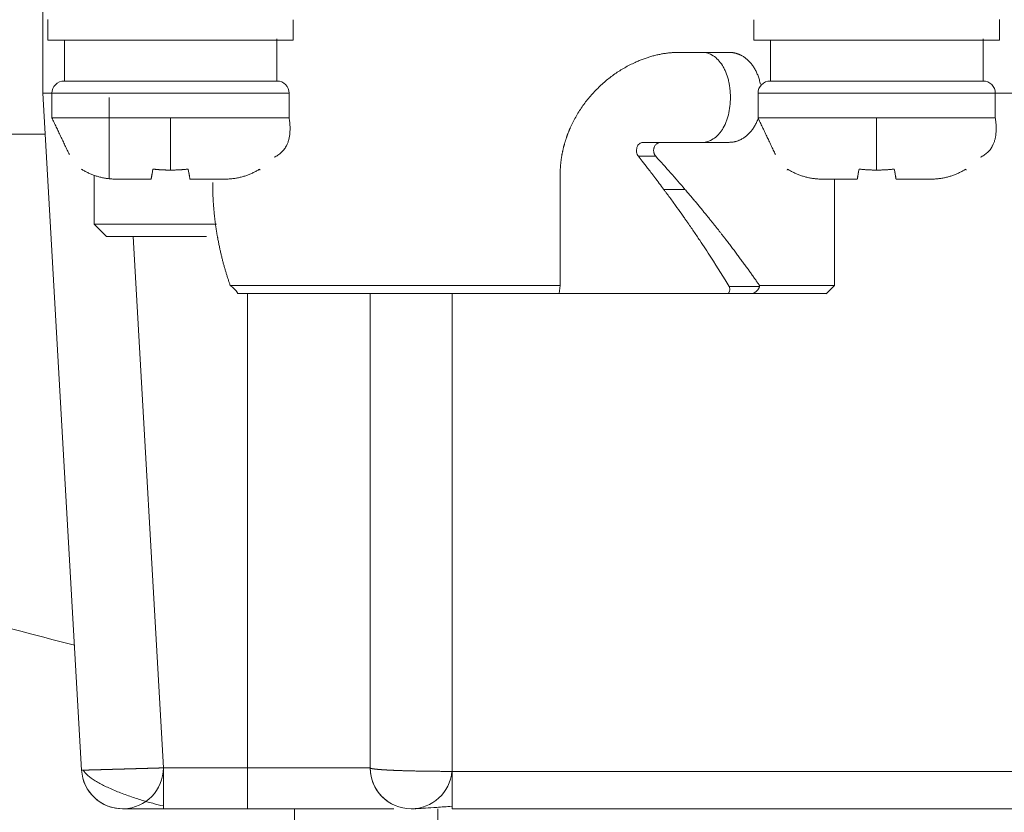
# Model space of a CAD drawing. Header units: millimetres. Extents: x 51337 to 61814, y -21781 to -12277.
# Tile 172 of 256: x 59231 to 59255, y -20808 to -20789. Entities that reach past the tile are written whole.
import ezdxf

# ---------------------------------------------------------------- set-up
doc = ezdxf.new("R2010")
doc.units = ezdxf.units.MM
doc.header["$LTSCALE"] = 0.3175
doc.layers.add('1轮廓实线层', color=7, linetype='Continuous', lineweight=18)

msp = doc.modelspace()

# ---------------------------------------------------------------- linework, layer by layer
at = {"layer": '1轮廓实线层'}
for p, q in [((59231.79339, -20786.97651), (59231.79339, -20790.47664)), ((59231.91339, -20788.67336), (59231.91339, -20789.17933)), ((59237.91339, -20789.17933), (59237.91339, -20788.67664)), ((59249.17339, -20788.67664), (59249.17339, -20789.17933)), ((59255.17339, -20789.17933), (59255.17339, -20788.67336)), ((59232.31772, -20790.17664), (59232.31772, -20789.17664)), ((59237.51339, -20790.17664), (59237.51339, -20789.14533)), ((59249.57772, -20790.17664), (59249.57772, -20789.17664)), ((59254.77339, -20790.17664), (59254.77339, -20789.14533)), ((59237.51339, -20790.17664), (59232.31772, -20790.17664)), ((59249.57772, -20790.17664), (59254.77339, -20790.17664)), ((59232.7395, -20807.03369), (59231.79339, -20790.47664)), ((59232.7395, -20807.03369), (59231.79339, -20790.47664)), ((59232.01339, -20790.47664), (59237.81339, -20790.47664)), ((59232.01339, -20790.47664), (59232.01339, -20791.07664)), ((59233.41333, -20792.56667), (59233.41339, -20790.57664)), ((59237.81339, -20791.07664), (59237.81339, -20790.47664)), ((59249.27339, -20790.47664), (59255.07339, -20790.47664)), ((59249.27339, -20790.47664), (59249.27339, -20791.07664)), ((59255.07339, -20791.07664), (59255.07339, -20790.47664)), ((59268.79339, -20790.47664), (59255.07359, -20790.47664)), ((59232.01339, -20791.07664), (59234.91339, -20791.07664)), ((59237.81339, -20791.07664), (59234.91339, -20791.07664)), ((59249.27339, -20791.07664), (59252.17339, -20791.07664)), ((59255.07339, -20791.07664), (59252.17339, -20791.07664)), ((59231.85142, -20791.47664), (59224.29339, -20791.47664)), ((59246.90214, -20791.67664), (59246.4602, -20791.67664)), ((59246.77434, -20792.01806), (59246.34921, -20792.01806)), ((59233.04339, -20792.48037), (59233.04339, -20793.67664)), ((59244.43673, -20795.17664), (59244.43673, -20792.47664)), ((59251.14339, -20795.17664), (59251.14339, -20792.57655)), ((59236.03309, -20793.67664), (59233.04339, -20793.67664)), ((59233.04339, -20793.67664), (59233.34557, -20793.97882)), ((59233.99665, -20793.9767), (59234.7395, -20806.97664)), ((59236.37234, -20795.17664), (59244.43673, -20795.17664)), ((59244.41322, -20795.37664), (59244.43673, -20795.17664)), ((59249.30883, -20795.17664), (59251.14339, -20795.17664)), ((59250.93736, -20795.38267), (59251.14338, -20795.17664)), ((59236.79339, -20806.97664), (59236.79339, -20795.37688)), ((59239.79339, -20795.37673), (59239.79339, -20806.977)), ((59239.79339, -20806.97664), (59239.79339, -20795.37688)), ((59241.79339, -20795.37685), (59241.79339, -20807.06204)), ((59248.52532, -20795.37664), (59249.12919, -20795.37664)), ((59248.56775, -20795.20593), (59249.30673, -20795.20593)), ((59234.7395, -20806.97664), (59234.7395, -20807.97664)), ((59234.7395, -20806.97664), (59236.79339, -20806.97664)), ((59239.79339, -20806.97664), (59236.79339, -20806.97664)), ((59236.79339, -20807.97664), (59236.79339, -20806.97664)), ((59232.7395, -20807.03369), (59232.78577, -20807.03246)), ((59241.79339, -20807.06204), (59241.79339, -20807.97664)), ((59241.79339, -20807.06204), (59268.79339, -20807.06204)), ((59236.79339, -20807.97664), (59234.7395, -20807.97664)), ((59234.7395, -20807.97664), (59236.79339, -20807.97664)), ((59237.94339, -20813.57664), (59237.94339, -20807.97664)), ((59237.94339, -20813.57664), (59237.94339, -20807.97664)), ((59240.79339, -20807.97664), (59240.87068, -20807.97664)), ((59241.44339, -20813.57664), (59241.44339, -20807.97664)), ((59268.79339, -20807.97664), (59241.79339, -20807.97664)), ((59241.79339, -20807.97664), (59268.79339, -20807.97664))]:
    msp.add_line(p, q, dxfattribs=at)
for centre, radius, start, end in [((59255.29339, -20713.97664), 117.32051, 300.7584308, 103.5504853), ((59232.31339, -20790.47664), 0.3, 135.52479, 180), ((59232.31339, -20790.47664), 0.3, 90, 135.52479), ((59237.51339, -20790.47664), 0.3, 0, 90), ((59249.57339, -20790.47664), 0.3, 135.52479, 180), ((59249.57339, -20790.47664), 0.3, 90, 135.52479), ((59254.77339, -20790.47664), 0.3, 0, 90), ((59255.29339, -20713.97664), 92.82561, 250.4907183, 255.8272365), ((59233.73787, -20806.97664), 1, 183.270498, 359.997253), ((59240.79339, -20806.97664), 1, 180, 270), ((59240.79339, -20806.97664), 1, 180.020562, 235.589446), ((59233.73787, -20806.97664), 1, 183.270488, 270), ((59240.79339, -20806.97664), 1, 270.014541, 355.100492)]:
    msp.add_arc(centre, radius, start, end, dxfattribs=at)
for points, degree, knots in [([(59231.91334, -20789.17664), (59231.91344, -20789.17664), (59231.93272, -20789.17664), (59232.00934, -20789.17664), (59232.06661, -20789.17664), (59232.21689, -20789.17664), (59232.30989, -20789.17664), (59232.52806, -20789.17664), (59232.65322, -20789.17664), (59232.9309, -20789.17664), (59233.08342, -20789.17664), (59233.40993, -20789.17664), (59233.58393, -20789.17664), (59233.94674, -20789.17664), (59234.13554, -20789.17664), (59234.52069, -20789.17664), (59234.71704, -20789.17664), (59234.91339, -20789.17664)], 3, [0, 0, 0, 0, 0.125, 0.125, 0.25, 0.25, 0.375, 0.375, 0.5, 0.5, 0.625, 0.625, 0.75, 0.75, 0.875, 0.875, 1, 1, 1, 1]), ([(59235.66964, -20789.17664), (59235.56606, -20789.17664), (59235.35016, -20789.17664), (59235.12898, -20789.17664), (59234.96535, -20789.17664), (59234.91118, -20789.17664), (59234.80425, -20789.17664), (59234.75149, -20789.17664), (59234.59627, -20789.17664), (59234.39752, -20789.17664), (59234.22462, -20789.17664), (59234.10785, -20789.17664), (59234.07107, -20789.17664), (59234.0023, -20789.17664), (59233.97032, -20789.17664), (59233.8821, -20789.17664), (59233.78485, -20789.17664), (59233.72978, -20789.17664), (59233.71304, -20789.17664)], 3, [0, 0, 0, 0, 0.125, 0.25, 0.25, 0.3125, 0.3125, 0.375, 0.375, 0.5, 0.625, 0.625, 0.6875, 0.6875, 0.75, 0.75, 0.875, 1, 1, 1, 1]), ([(59234.91339, -20789.17664), (59235.10973, -20789.17664), (59235.30608, -20789.17664), (59235.69123, -20789.17664), (59235.88003, -20789.17664), (59236.24284, -20789.17664), (59236.41684, -20789.17664), (59236.74335, -20789.17664), (59236.89587, -20789.17664), (59237.17355, -20789.17664), (59237.29871, -20789.17664), (59237.51688, -20789.17664), (59237.60988, -20789.17664), (59237.76016, -20789.17664), (59237.81744, -20789.17664), (59237.8936, -20789.17664), (59237.91304, -20789.17664), (59237.91334, -20789.17664)], 3, [0, 0, 0, 0, 0.12518262, 0.12518262, 0.25036525, 0.25036525, 0.37554787, 0.37554787, 0.50073049, 0.50073049, 0.62591312, 0.62591312, 0.75109574, 0.75109574, 0.87627837, 0.87627837, 1, 1, 1, 1]), ([(59249.17334, -20789.17664), (59249.17344, -20789.17664), (59249.19272, -20789.17664), (59249.26934, -20789.17664), (59249.32661, -20789.17664), (59249.47689, -20789.17664), (59249.56989, -20789.17664), (59249.78806, -20789.17664), (59249.91322, -20789.17664), (59250.1909, -20789.17664), (59250.34342, -20789.17664), (59250.66993, -20789.17664), (59250.84393, -20789.17664), (59251.20674, -20789.17664), (59251.39554, -20789.17664), (59251.78069, -20789.17664), (59251.97704, -20789.17664), (59252.17339, -20789.17664)], 3, [0, 0, 0, 0, 0.125, 0.125, 0.25, 0.25, 0.375, 0.375, 0.5, 0.5, 0.625, 0.625, 0.75, 0.75, 0.875, 0.875, 1, 1, 1, 1]), ([(59252.92964, -20789.17664), (59252.82606, -20789.17664), (59252.61016, -20789.17664), (59252.38898, -20789.17664), (59252.22535, -20789.17664), (59252.17118, -20789.17664), (59252.06425, -20789.17664), (59252.01149, -20789.17664), (59251.85627, -20789.17664), (59251.65752, -20789.17664), (59251.48462, -20789.17664), (59251.36785, -20789.17664), (59251.33107, -20789.17664), (59251.2623, -20789.17664), (59251.23032, -20789.17664), (59251.1421, -20789.17664), (59251.04485, -20789.17664), (59250.98978, -20789.17664), (59250.97304, -20789.17664)], 3, [0, 0, 0, 0, 0.125, 0.25, 0.25, 0.3125, 0.3125, 0.375, 0.375, 0.5, 0.625, 0.625, 0.6875, 0.6875, 0.75, 0.75, 0.875, 1, 1, 1, 1]), ([(59252.17339, -20789.17664), (59252.36973, -20789.17664), (59252.56608, -20789.17664), (59252.95123, -20789.17664), (59253.14003, -20789.17664), (59253.50284, -20789.17664), (59253.67684, -20789.17664), (59254.00335, -20789.17664), (59254.15587, -20789.17664), (59254.43355, -20789.17664), (59254.55871, -20789.17664), (59254.77688, -20789.17664), (59254.86988, -20789.17664), (59255.02016, -20789.17664), (59255.07744, -20789.17664), (59255.1536, -20789.17664), (59255.17304, -20789.17664), (59255.17334, -20789.17664)], 3, [0, 0, 0, 0, 0.12518262, 0.12518262, 0.25036525, 0.25036525, 0.37554787, 0.37554787, 0.50073049, 0.50073049, 0.62591312, 0.62591312, 0.75109574, 0.75109574, 0.87627837, 0.87627837, 1, 1, 1, 1]), ([(59244.43673, -20792.47664), (59244.43676, -20792.46801), (59244.43681, -20792.45075), (59244.4372, -20792.42488), (59244.4378, -20792.39905), (59244.43864, -20792.37326), (59244.43971, -20792.3475), (59244.44101, -20792.32177), (59244.44255, -20792.29608), (59244.44433, -20792.27043), (59244.44634, -20792.24481), (59244.44858, -20792.21923), (59244.45105, -20792.19368), (59244.45376, -20792.16817), (59244.45671, -20792.1427), (59244.45988, -20792.11726), (59244.4633, -20792.09185), (59244.46694, -20792.06649), (59244.47082, -20792.04115), (59244.47493, -20792.01586), (59244.47928, -20791.9906), (59244.48386, -20791.96537), (59244.48867, -20791.94018), (59244.49372, -20791.91503), (59244.499, -20791.88991), (59244.50451, -20791.86482), (59244.51026, -20791.83978), (59244.51624, -20791.81477), (59244.52245, -20791.78979), (59244.5289, -20791.76485), (59244.53557, -20791.73995), (59244.54249, -20791.71508), (59244.54963, -20791.69024), (59244.55701, -20791.66545), (59244.56462, -20791.64068), (59244.57246, -20791.61596), (59244.58053, -20791.59127), (59244.58884, -20791.56661), (59244.59738, -20791.54199), (59244.60615, -20791.51741), (59244.61515, -20791.49286), (59244.62439, -20791.46835), (59244.63385, -20791.44387), (59244.64355, -20791.41943), (59244.65348, -20791.39503), (59244.66364, -20791.37066), (59244.67403, -20791.34633), (59244.72055, -20791.23992), (59244.81257, -20791.05589), (59244.96933, -20790.80571), (59245.14984, -20790.57069), (59245.35139, -20790.3532), (59245.56956, -20790.15537), (59245.80117, -20789.98068), (59246.04458, -20789.83003), (59246.22887, -20789.73835), (59246.34628, -20789.6876), (59246.3939, -20789.66798), (59246.44153, -20789.64931), (59246.48917, -20789.63161), (59246.53681, -20789.61486), (59246.58444, -20789.59906), (59246.63207, -20789.58422), (59246.6797, -20789.57034), (59246.72731, -20789.55742), (59246.7749, -20789.54545), (59246.82247, -20789.53444), (59246.87003, -20789.52439), (59246.91755, -20789.51529), (59246.96505, -20789.50715), (59247.01251, -20789.49997), (59247.05993, -20789.49374), (59247.10731, -20789.48847), (59247.15465, -20789.48416), (59247.20194, -20789.4808), (59247.24917, -20789.47842), (59247.29635, -20789.47692), (59247.3277, -20789.47674), (59247.34339, -20789.47664)], 3, [0, 0, 0, 0, 0.00544046, 0.01087392, 0.01630083, 0.02172164, 0.02713682, 0.03254682, 0.03795209, 0.0433531, 0.04875031, 0.05414418, 0.05953517, 0.06492376, 0.07031039, 0.07569554, 0.08107967, 0.08646324, 0.09184673, 0.0972306, 0.10261531, 0.10800132, 0.11338912, 0.11877915, 0.12417188, 0.12956777, 0.13496729, 0.14037091, 0.14577907, 0.15119223, 0.15661087, 0.16203543, 0.16746636, 0.17290413, 0.17834918, 0.18380196, 0.18926292, 0.19473251, 0.20021117, 0.20569934, 0.21119747, 0.21670598, 0.22222532, 0.22775591, 0.23329819, 0.23885258, 0.24441951, 0.24999939, 0.31216223, 0.37415723, 0.43657624, 0.49999922, 0.56298519, 0.62527698, 0.68742699, 0.74999131, 0.76157057, 0.77310566, 0.78460001, 0.79605708, 0.80748036, 0.8188734, 0.83023975, 0.841583, 0.85290674, 0.8642146, 0.87551022, 0.88679726, 0.89807937, 0.90936022, 0.92064347, 0.93193278, 0.94323182, 0.95454423, 0.96587364, 0.97722368, 0.98859794, 1, 1, 1, 1]), ([(59247.90658, -20789.47664), (59248.00307, -20789.47689), (59248.18773, -20789.53434), (59248.35693, -20789.71206), (59248.44791, -20789.87358), (59248.50022, -20789.98821), (59248.54122, -20790.1141), (59248.57165, -20790.25364), (59248.59287, -20790.39397), (59248.60787, -20790.64963), (59248.5772, -20790.9059), (59248.52071, -20791.102), (59248.47606, -20791.22422), (59248.41893, -20791.33648), (59248.35295, -20791.4322), (59248.28187, -20791.5161), (59248.1407, -20791.634), (59248.00283, -20791.67649), (59247.90658, -20791.67664)], 3, [0, 0, 0, 0, 0.125, 0.25, 0.28125, 0.3125, 0.375, 0.40625, 0.4375, 0.5, 0.625, 0.65625, 0.6875, 0.75, 0.78125, 0.8125, 0.875, 1, 1, 1, 1]), ([(59248.56767, -20789.47664), (59248.57193, -20789.47667), (59248.58044, -20789.47674), (59248.59315, -20789.47715), (59248.60581, -20789.47778), (59248.61841, -20789.47866), (59248.63096, -20789.47978), (59248.64345, -20789.48114), (59248.65588, -20789.48275), (59248.66826, -20789.4846), (59248.68058, -20789.48669), (59248.69284, -20789.48903), (59248.70505, -20789.49161), (59248.7172, -20789.49443), (59248.7293, -20789.49749), (59248.74134, -20789.5008), (59248.75333, -20789.50435), (59248.76526, -20789.50814), (59248.77714, -20789.51218), (59248.78896, -20789.51646), (59248.80073, -20789.52098), (59248.81244, -20789.52575), (59248.8241, -20789.53076), (59248.8357, -20789.53601), (59248.84725, -20789.5415), (59248.85875, -20789.54724), (59248.87019, -20789.55322), (59248.90226, -20789.57074), (59248.95332, -20789.60333), (59249.01998, -20789.65787), (59249.08184, -20789.72124), (59249.1389, -20789.79327), (59249.19061, -20789.87284), (59249.23615, -20789.95928), (59249.27505, -20790.05163), (59249.3074, -20790.14966), (59249.32461, -20790.21818), (59249.33205, -20790.25318)], 3, [0, 0, 0, 0, 0.01191707, 0.02380732, 0.03567321, 0.04751719, 0.05934174, 0.07114934, 0.0829425, 0.09472372, 0.10649551, 0.11826039, 0.13002089, 0.14177953, 0.15353884, 0.16530136, 0.1770696, 0.1888461, 0.20063336, 0.21243389, 0.22425021, 0.23608479, 0.24794013, 0.25981868, 0.2717229, 0.28365523, 0.29561809, 0.30761388, 0.38499878, 0.4616051, 0.53812573, 0.61525589, 0.69320363, 0.76992927, 0.84619282, 0.92276807, 1, 1, 1, 1]), ([(59231.79334, -20790.47664), (59231.79344, -20790.47664), (59231.81272, -20790.47664), (59231.88718, -20790.47664), (59231.94022, -20790.47664), (59232.00924, -20790.47664)], 3, [0, 0, 0, 0, 0.51447112, 0.51447112, 1, 1, 1, 1]), ([(59249.28186, -20791.07907), (59249.2793, -20791.0863), (59249.26512, -20791.12525), (59249.23627, -20791.19373), (59249.1907, -20791.28024), (59249.139, -20791.35988), (59249.08198, -20791.43194), (59249.02018, -20791.49524), (59248.95346, -20791.54983), (59248.89864, -20791.58484), (59248.85882, -20791.60616), (59248.83576, -20791.61742), (59248.81249, -20791.62769), (59248.789, -20791.637), (59248.76529, -20791.64532), (59248.74136, -20791.65267), (59248.71722, -20791.65905), (59248.69285, -20791.66445), (59248.66826, -20791.66887), (59248.64344, -20791.67232), (59248.6184, -20791.67478), (59248.59314, -20791.67633), (59248.57618, -20791.67654), (59248.56767, -20791.67664)], 3, [0, 0, 0, 0, 0.01995133, 0.10817435, 0.19709639, 0.28759457, 0.37666254, 0.46518379, 0.5539663, 0.643811, 0.67156247, 0.69917045, 0.72665757, 0.75404675, 0.78136116, 0.80862415, 0.83585921, 0.86308991, 0.89033981, 0.91763245, 0.94499124, 0.97243942, 1, 1, 1, 1]), ([(59246.90214, -20791.67664), (59246.89984, -20791.67668), (59246.89528, -20791.67676), (59246.88847, -20791.67721), (59246.88174, -20791.6779), (59246.8751, -20791.67885), (59246.86854, -20791.68005), (59246.86206, -20791.68151), (59246.85567, -20791.68323), (59246.84936, -20791.68521), (59246.84313, -20791.68744), (59246.83699, -20791.68993), (59246.83093, -20791.69268), (59246.82496, -20791.69568), (59246.81907, -20791.69894), (59246.81327, -20791.70246), (59246.80755, -20791.70623), (59246.79377, -20791.7161), (59246.77351, -20791.73424), (59246.75073, -20791.76472), (59246.73676, -20791.7936), (59246.72871, -20791.81816), (59246.72446, -20791.83718), (59246.72157, -20791.85979), (59246.72109, -20791.88597), (59246.72391, -20791.91045), (59246.72801, -20791.92982), (59246.73202, -20791.94417), (59246.7369, -20791.95795), (59246.74265, -20791.97116), (59246.74926, -20791.9838), (59246.75675, -20791.99585), (59246.76505, -20792.00738), (59246.77123, -20792.01449), (59246.77434, -20792.01806)], 3, [0, 0, 0, 0, 0.01629499, 0.03240808, 0.04835839, 0.06416567, 0.07985018, 0.09543267, 0.11093429, 0.12637653, 0.14178114, 0.15717001, 0.17256511, 0.18798837, 0.20346162, 0.21900645, 0.23464419, 0.25039577, 0.33464058, 0.41687183, 0.50034775, 0.54153816, 0.58288677, 0.62482494, 0.68667352, 0.748984, 0.78140584, 0.81318674, 0.84449107, 0.87549084, 0.9063631, 0.93728712, 0.96844127, 1, 1, 1, 1]), ([(59248.56767, -20791.67664), (59248.31629, -20791.67664), (59248.05023, -20791.67664), (59247.49343, -20791.67664), (59247.20269, -20791.67664), (59246.90214, -20791.67664)], 3, [0, 0, 0, 0, 0.5, 0.5, 1, 1, 1, 1]), ([(59246.34921, -20792.01806), (59246.3964, -20792.07793), (59246.51364, -20792.22735), (59246.73678, -20792.51746), (59246.9045, -20792.74073), (59246.96751, -20792.82557), (59246.96911, -20792.82773)], 3, [0, 0, 0, 0, 0.49675979, 0.74513969, 0.99351958, 1, 1, 1, 1]), ([(59235.94525, -20792.82777), (59235.94511, -20792.82156), (59235.94498, -20792.81528), (59235.94473, -20792.80238), (59235.94438, -20792.7826), (59235.94374, -20792.73396), (59235.9435, -20792.68936), (59235.94347, -20792.65957)], 3, [0, 0, 0, 0, 0.125, 0.125, 0.25, 0.5, 1, 1, 1, 1]), ([(59235.94525, -20792.82777), (59235.9456, -20792.8426), (59235.9463, -20792.87207), (59235.94768, -20792.916), (59235.94926, -20792.95937), (59235.95108, -20793.0022), (59235.95311, -20793.04446), (59235.95534, -20793.08617), (59235.95777, -20793.12733), (59235.96038, -20793.16794), (59235.96318, -20793.20799), (59235.96614, -20793.24749), (59235.96927, -20793.28643), (59235.97255, -20793.32482), (59235.97597, -20793.36265), (59235.97953, -20793.39993), (59235.98322, -20793.43666), (59235.98703, -20793.47283), (59235.99095, -20793.50845), (59235.99498, -20793.54352), (59235.9991, -20793.57803), (59236.00331, -20793.61198), (59236.00761, -20793.64539), (59236.01198, -20793.67823), (59236.01642, -20793.71053), (59236.02092, -20793.74227), (59236.02548, -20793.77346), (59236.03008, -20793.80409), (59236.03472, -20793.83417), (59236.0394, -20793.86369), (59236.04411, -20793.89266), (59236.04884, -20793.92108), (59236.05358, -20793.94894), (59236.05833, -20793.97625), (59236.06309, -20794.00301), (59236.06785, -20794.02921), (59236.07704, -20794.07885), (59236.09111, -20794.15152), (59236.11083, -20794.24675), (59236.13142, -20794.34019), (59236.15281, -20794.43184), (59236.17495, -20794.5217), (59236.19777, -20794.60977), (59236.22122, -20794.69605), (59236.24525, -20794.78054), (59236.26979, -20794.86324), (59236.29478, -20794.94414), (59236.3202, -20795.02326), (59236.34591, -20795.1006), (59236.36359, -20795.15147), (59236.37234, -20795.17664)], 3, [0, 0, 0, 0, 0.01874671, 0.03726264, 0.0555478, 0.07360218, 0.0914258, 0.10901864, 0.12638071, 0.14351201, 0.16041254, 0.1770823, 0.19352129, 0.20972951, 0.22570696, 0.24145365, 0.25696957, 0.27225472, 0.2873091, 0.30213273, 0.31672559, 0.33108768, 0.34521901, 0.35911958, 0.37278939, 0.38622845, 0.39943674, 0.41241427, 0.42516105, 0.43767708, 0.44996235, 0.46201687, 0.47384064, 0.48543365, 0.49679593, 0.50792745, 0.51882823, 0.5601, 0.60066173, 0.64051349, 0.67965534, 0.71808737, 0.75580965, 0.79282225, 0.82912528, 0.8647188, 0.89960293, 0.93377777, 0.96724342, 1, 1, 1, 1]), ([(59247.48819, -20792.82777), (59247.46275, -20792.8276), (59247.41207, -20792.82727), (59247.33652, -20792.82697), (59247.26167, -20792.8268), (59247.18753, -20792.8268), (59247.11409, -20792.82695), (59247.04134, -20792.82724), (59246.99312, -20792.82757), (59246.96911, -20792.82773)], 3, [0, 0, 0, 0, 0.14621231, 0.2913057, 0.4352805, 0.57813702, 0.71987557, 0.86049647, 1, 1, 1, 1]), ([(59246.96911, -20792.82773), (59246.96942, -20792.82815), (59246.97166, -20792.83117), (59246.97772, -20792.83933), (59246.99106, -20792.85732), (59247.01744, -20792.89296), (59247.06905, -20792.96293), (59247.16755, -20793.09738), (59247.29652, -20793.27591), (59247.40496, -20793.42838), (59247.49126, -20793.55118), (59247.51535, -20793.58561), (59247.54421, -20793.62705), (59247.54757, -20793.63188), (59247.55346, -20793.64034), (59247.5652, -20793.65722), (59247.58856, -20793.69088), (59247.63479, -20793.75771), (59247.72528, -20793.88949), (59247.89852, -20794.14549), (59248.2149, -20794.62722), (59248.43768, -20794.98829), (59248.56775, -20795.20593)], 3, [0, 0, 0, 0, 0.00043017, 0.00304001, 0.0082597, 0.01869907, 0.03957781, 0.0813353, 0.16485027, 0.24836524, 0.29012273, 0.33188022, 0.33318514, 0.33449006, 0.3370999, 0.34231959, 0.35275896, 0.3736377, 0.41539519, 0.49891016, 0.66594011, 1, 1, 1, 1]), ([(59247.48819, -20792.82777), (59247.50086, -20792.8426), (59247.52603, -20792.87207), (59247.5634, -20792.916), (59247.60018, -20792.95938), (59247.63637, -20793.0022), (59247.67198, -20793.04447), (59247.70701, -20793.08618), (59247.74146, -20793.12734), (59247.77533, -20793.16794), (59247.80864, -20793.20799), (59247.84138, -20793.24749), (59247.87356, -20793.28643), (59247.90518, -20793.32482), (59247.93625, -20793.36266), (59247.96676, -20793.39994), (59247.99673, -20793.43667), (59248.02616, -20793.47284), (59248.05505, -20793.50846), (59248.08341, -20793.54352), (59248.11123, -20793.57803), (59248.13853, -20793.61199), (59248.1653, -20793.64539), (59248.19156, -20793.67824), (59248.2173, -20793.71054), (59248.24253, -20793.74228), (59248.26725, -20793.77346), (59248.29147, -20793.8041), (59248.31518, -20793.83417), (59248.3384, -20793.8637), (59248.36113, -20793.89267), (59248.38337, -20793.92108), (59248.40512, -20793.94895), (59248.42639, -20793.97626), (59248.44719, -20794.00301), (59248.4675, -20794.02921), (59248.50592, -20794.07885), (59248.56185, -20794.15152), (59248.6345, -20794.24675), (59248.70515, -20794.34019), (59248.77383, -20794.43184), (59248.84058, -20794.5217), (59248.90543, -20794.60977), (59248.96839, -20794.69605), (59249.02951, -20794.78054), (59249.08882, -20794.86324), (59249.14635, -20794.94414), (59249.20211, -20795.02326), (59249.2562, -20795.1006), (59249.29141, -20795.15147), (59249.30883, -20795.17664)], 3, [0, 0, 0, 0, 0.01874705, 0.0372633, 0.05554876, 0.07360343, 0.09142731, 0.10902039, 0.12638268, 0.14351419, 0.1604149, 0.17708482, 0.19352395, 0.20973229, 0.22570984, 0.24145661, 0.25697259, 0.27225778, 0.28731219, 0.30213581, 0.31672865, 0.33109071, 0.34522198, 0.35912247, 0.37279218, 0.38623111, 0.39943926, 0.41241664, 0.42516324, 0.43767906, 0.44996411, 0.46201839, 0.47384189, 0.48543463, 0.4967966, 0.5079278, 0.51882824, 0.56010001, 0.60066174, 0.6405135, 0.67965536, 0.71808739, 0.75580967, 0.79282227, 0.82912529, 0.86471882, 0.89960294, 0.93377778, 0.96724342, 1, 1, 1, 1]), ([(59233.34334, -20793.97664), (59233.34344, -20793.97664), (59233.35918, -20793.97664), (59233.42174, -20793.97664), (59233.46852, -20793.97664), (59233.59124, -20793.97664), (59233.6672, -20793.97664), (59233.84537, -20793.97664), (59233.94759, -20793.97664), (59234.17436, -20793.97664), (59234.29891, -20793.97664), (59234.56557, -20793.97664), (59234.70766, -20793.97664), (59235.00396, -20793.97664), (59235.15814, -20793.97664), (59235.47268, -20793.97664), (59235.63303, -20793.97664), (59235.79339, -20793.97664)], 3, [0, 0, 0, 0, 0.125, 0.125, 0.25, 0.25, 0.375, 0.375, 0.5, 0.5, 0.625, 0.625, 0.75, 0.75, 0.875, 0.875, 1, 1, 1, 1]), ([(59236.41028, -20795.20593), (59236.4132, -20795.20821), (59236.41903, -20795.21277), (59236.4279, -20795.2201), (59236.43682, -20795.22776), (59236.44581, -20795.2358), (59236.45486, -20795.24419), (59236.46397, -20795.25295), (59236.47476, -20795.26368), (59236.48684, -20795.27618), (59236.49973, -20795.2902), (59236.51158, -20795.30386), (59236.52377, -20795.31882), (59236.53544, -20795.33447), (59236.54513, -20795.34973), (59236.54956, -20795.35902), (59236.55133, -20795.36406), (59236.55193, -20795.36607), (59236.55235, -20795.36791), (59236.5526, -20795.36957), (59236.55267, -20795.37106), (59236.55258, -20795.37238), (59236.55231, -20795.37351), (59236.55186, -20795.37448), (59236.55125, -20795.37527), (59236.55046, -20795.37588), (59236.54949, -20795.37632), (59236.54836, -20795.37659), (59236.54747, -20795.37662), (59236.54702, -20795.37664)], 3, [0, 0, 0, 0, 0.03961968, 0.07922349, 0.11907994, 0.15945174, 0.2005909, 0.24273472, 0.28610303, 0.35394371, 0.41984989, 0.48481561, 0.54933001, 0.63888976, 0.72325643, 0.80554803, 0.82215413, 0.83834387, 0.85415019, 0.86960848, 0.88475657, 0.89963471, 0.91428534, 0.92875294, 0.94308371, 0.95732518, 0.97152581, 0.98573448, 1, 1, 1, 1]), ([(59236.54702, -20795.37664), (59236.67147, -20795.37664), (59236.82394, -20795.37664), (59237.18128, -20795.37664), (59237.38614, -20795.37664), (59237.84338, -20795.37664), (59238.09574, -20795.37664), (59238.64193, -20795.37664), (59238.93575, -20795.37664), (59239.55781, -20795.37664), (59239.88605, -20795.37664), (59240.56909, -20795.37664), (59240.9239, -20795.37664), (59241.65158, -20795.37664), (59242.02445, -20795.37664), (59242.77935, -20795.37664), (59243.16136, -20795.37664), (59243.54339, -20795.37664)], 3, [0, 0, 0, 0, 0.125, 0.125, 0.25, 0.25, 0.375, 0.375, 0.5, 0.5, 0.625, 0.625, 0.75, 0.75, 0.875, 0.875, 1, 1, 1, 1]), ([(59248.56775, -20795.20593), (59248.57636, -20795.22035), (59248.58755, -20795.25617), (59248.58211, -20795.34074), (59248.54852, -20795.37662), (59248.52532, -20795.37664)], 3, [0, 0, 0, 0, 0.25, 0.5, 1, 1, 1, 1]), ([(59249.30673, -20795.20593), (59249.30647, -20795.20821), (59249.30597, -20795.21276), (59249.30418, -20795.22008), (59249.30162, -20795.22774), (59249.29822, -20795.23576), (59249.29402, -20795.24415), (59249.289, -20795.25289), (59249.28214, -20795.26361), (59249.27323, -20795.2761), (59249.26194, -20795.29011), (59249.24963, -20795.30376), (59249.23461, -20795.31871), (59249.21685, -20795.33435), (59249.1962, -20795.34962), (59249.18076, -20795.35891), (59249.17108, -20795.36396), (59249.16699, -20795.36598), (59249.16301, -20795.36783), (59249.15915, -20795.3695), (59249.15539, -20795.37099), (59249.15175, -20795.37231), (59249.14821, -20795.37346), (59249.14479, -20795.37443), (59249.14148, -20795.37523), (59249.13827, -20795.37585), (59249.13518, -20795.3763), (59249.13219, -20795.37658), (59249.1303, -20795.37662), (59249.12935, -20795.37664)], 3, [0, 0, 0, 0, 0.03960557, 0.0791961, 0.11903947, 0.15939775, 0.20052233, 0.24264996, 0.28599998, 0.35383676, 0.41976393, 0.48471524, 0.54921325, 0.63878092, 0.72313964, 0.80539529, 0.822025, 0.83823695, 0.85406393, 0.86954115, 0.88470629, 0.89959941, 0.91426279, 0.92874077, 0.9430794, 0.9573261, 0.97152923, 0.98573761, 1, 1, 1, 1]), ([(59249.12935, -20795.37664), (59249.41869, -20795.37664), (59249.67816, -20795.37664), (59250.12914, -20795.37663), (59250.32062, -20795.37663), (59250.62951, -20795.37663), (59250.74691, -20795.37663), (59250.90386, -20795.37662), (59250.94337, -20795.37664), (59250.94345, -20795.37658)], 3, [0, 0, 0, 0, 0.25, 0.25, 0.5, 0.5, 0.75, 0.75, 1, 1, 1, 1]), ([(59232.78577, -20807.03246), (59232.78734, -20807.03242), (59232.79064, -20807.03233), (59232.79589, -20807.03218), (59232.8015, -20807.03203), (59232.80738, -20807.03187), (59232.81354, -20807.0317), (59232.81997, -20807.03152), (59232.82668, -20807.03134), (59232.83367, -20807.03114), (59232.84094, -20807.03094), (59232.84848, -20807.03073), (59232.85631, -20807.03051), (59232.86441, -20807.03029), (59232.8728, -20807.03005), (59232.88147, -20807.02981), (59232.89042, -20807.02956), (59232.89965, -20807.0293), (59232.90916, -20807.02903), (59232.91896, -20807.02876), (59232.92904, -20807.02847), (59232.9394, -20807.02818), (59232.95004, -20807.02788), (59232.96097, -20807.02757), (59232.97218, -20807.02725), (59232.98368, -20807.02692), (59232.99546, -20807.02659), (59233.00752, -20807.02624), (59233.01986, -20807.02589), (59233.03249, -20807.02553), (59233.04539, -20807.02516), (59233.05858, -20807.02479), (59233.07206, -20807.0244), (59233.08581, -20807.02401), (59233.09984, -20807.02361), (59233.11415, -20807.0232), (59233.12874, -20807.02278), (59233.14361, -20807.02235), (59233.15876, -20807.02192), (59233.17418, -20807.02148), (59233.18988, -20807.02103), (59233.20586, -20807.02057), (59233.22211, -20807.0201), (59233.23863, -20807.01963), (59233.25542, -20807.01915), (59233.27248, -20807.01866), (59233.28981, -20807.01816), (59233.30741, -20807.01766), (59233.32495, -20807.01715), (59233.3425, -20807.01665), (59233.36015, -20807.01615), (59233.37834, -20807.01563), (59233.39708, -20807.01511), (59233.41637, -20807.01456), (59233.43621, -20807.014), (59233.45663, -20807.01343), (59233.47762, -20807.01284), (59233.4992, -20807.01223), (59233.52137, -20807.01161), (59233.54414, -20807.01097), (59233.56752, -20807.01031), (59233.59151, -20807.00964), (59233.61612, -20807.00894), (59233.64135, -20807.00823), (59233.66722, -20807.0075), (59233.69372, -20807.00675), (59233.72086, -20807.00598), (59233.74864, -20807.00519), (59233.77707, -20807.00439), (59233.80616, -20807.00356), (59233.83589, -20807.00271), (59233.86629, -20807.00184), (59233.89734, -20807.00095), (59233.92905, -20807.00004), (59233.96141, -20806.99911), (59233.99443, -20806.99816), (59234.02811, -20806.99719), (59234.06245, -20806.9962), (59234.09743, -20806.99519), (59234.13306, -20806.99416), (59234.16933, -20806.99311), (59234.20624, -20806.99204), (59234.24378, -20806.99095), (59234.28194, -20806.98984), (59234.32072, -20806.98872), (59234.3601, -20806.98758), (59234.40008, -20806.98642), (59234.44064, -20806.98524), (59234.48177, -20806.98405), (59234.52345, -20806.98285), (59234.56568, -20806.98163), (59234.60843, -20806.9804), (59234.65169, -20806.97915), (59234.69544, -20806.9779), (59234.72477, -20806.97706), (59234.7395, -20806.97664)], 3, [0, 0, 0, 0, 0.00810728, 0.01665536, 0.0252219, 0.0338069, 0.04241037, 0.0510323, 0.05967269, 0.06833155, 0.07700887, 0.08570467, 0.09441893, 0.10315165, 0.11190285, 0.12067252, 0.12946066, 0.13826727, 0.14709236, 0.15593591, 0.16479795, 0.17367845, 0.18257744, 0.1914949, 0.20043083, 0.20938525, 0.21835815, 0.22734952, 0.23635938, 0.24538771, 0.25443453, 0.26349983, 0.27258362, 0.28168589, 0.29080664, 0.29994588, 0.3091036, 0.31827982, 0.32747452, 0.33668771, 0.34591939, 0.35516955, 0.36443821, 0.37372536, 0.383031, 0.39235514, 0.40169777, 0.41105889, 0.42043851, 0.42932136, 0.43836937, 0.44758255, 0.45696089, 0.46650439, 0.47621306, 0.4860869, 0.4961259, 0.50633008, 0.51669942, 0.52723392, 0.5379336, 0.54879845, 0.55982846, 0.57102365, 0.582384, 0.59390953, 0.60560023, 0.6174561, 0.62947714, 0.64166335, 0.65401474, 0.6665313, 0.67921303, 0.69205993, 0.70507201, 0.71824925, 0.73159168, 0.74509927, 0.75877204, 0.77260999, 0.7866131, 0.80078139, 0.81511486, 0.8296135, 0.84427731, 0.85910629, 0.87410045, 0.88925979, 0.9045843, 0.92007398, 0.93572883, 0.95154886, 0.96753407, 0.98368445, 1, 1, 1, 1]), ([(59234.7395, -20806.97664), (59234.73242, -20806.97684), (59234.7183, -20806.97725), (59234.69716, -20806.97785), (59234.67613, -20806.97845), (59234.65521, -20806.97905), (59234.6344, -20806.97965), (59234.61371, -20806.98025), (59234.59313, -20806.98084), (59234.57267, -20806.98143), (59234.55233, -20806.98201), (59234.53211, -20806.9826), (59234.51202, -20806.98318), (59234.49205, -20806.98375), (59234.4722, -20806.98433), (59234.45249, -20806.9849), (59234.43291, -20806.98547), (59234.41345, -20806.98603), (59234.39413, -20806.98659), (59234.37495, -20806.98715), (59234.3559, -20806.9877), (59234.33698, -20806.98825), (59234.31821, -20806.98879), (59234.29957, -20806.98933), (59234.28107, -20806.98987), (59234.26272, -20806.9904), (59234.2445, -20806.99093), (59234.22643, -20806.99145), (59234.2085, -20806.99197), (59234.19072, -20806.99249), (59234.17308, -20806.993), (59234.15559, -20806.9935), (59234.13825, -20806.99401), (59234.12105, -20806.9945), (59234.104, -20806.995), (59234.0871, -20806.99549), (59234.07035, -20806.99597), (59234.05375, -20806.99645), (59234.03729, -20806.99692), (59234.02099, -20806.99739), (59234.00484, -20806.99786), (59233.98883, -20806.99832), (59233.97298, -20806.99878), (59233.95728, -20806.99923), (59233.94173, -20806.99968), (59233.92633, -20807.00012), (59233.91108, -20807.00056), (59233.89598, -20807.00099), (59233.88103, -20807.00142), (59233.86624, -20807.00184), (59233.85159, -20807.00226), (59233.8371, -20807.00267), (59233.82276, -20807.00308), (59233.80856, -20807.00349), (59233.79452, -20807.00389), (59233.78063, -20807.00428), (59233.76688, -20807.00468), (59233.75329, -20807.00506), (59233.73984, -20807.00544), (59233.72655, -20807.00582), (59233.7134, -20807.00619), (59233.7004, -20807.00656), (59233.68754, -20807.00693), (59233.67483, -20807.00729), (59233.66227, -20807.00764), (59233.64986, -20807.00799), (59233.63759, -20807.00834), (59233.62546, -20807.00868), (59233.61348, -20807.00902), (59233.60164, -20807.00935), (59233.58995, -20807.00968), (59233.57839, -20807.01001), (59233.56698, -20807.01033), (59233.55571, -20807.01064), (59233.54458, -20807.01096), (59233.53359, -20807.01127), (59233.52273, -20807.01157), (59233.51202, -20807.01187), (59233.50144, -20807.01217), (59233.491, -20807.01246), (59233.48069, -20807.01275), (59233.47051, -20807.01304), (59233.46047, -20807.01332), (59233.45057, -20807.0136), (59233.44079, -20807.01387), (59233.43115, -20807.01415), (59233.42164, -20807.01441), (59233.41225, -20807.01468), (59233.403, -20807.01494), (59233.39387, -20807.0152), (59233.38487, -20807.01545), (59233.37599, -20807.0157), (59233.36724, -20807.01595), (59233.35861, -20807.01619), (59233.3501, -20807.01644), (59233.34172, -20807.01667), (59233.33589, -20807.01684), (59233.33285, -20807.01693), (59233.33255, -20807.01694)], 3, [0, 0, 0, 0, 0.01361291, 0.02715997, 0.04064118, 0.05405653, 0.06740604, 0.08068968, 0.09390748, 0.10705942, 0.12014551, 0.13316575, 0.14612013, 0.15900866, 0.17183134, 0.18458816, 0.19727914, 0.20990426, 0.22246352, 0.23495694, 0.2473845, 0.25974621, 0.27204207, 0.28427207, 0.29643622, 0.30853452, 0.32056697, 0.33253356, 0.3444343, 0.35626919, 0.36803823, 0.37974142, 0.39137875, 0.40295023, 0.41445586, 0.42589564, 0.43726956, 0.44857763, 0.45981986, 0.47099622, 0.48210674, 0.49315141, 0.50413022, 0.51504318, 0.52589029, 0.53667155, 0.54738696, 0.55803651, 0.56862022, 0.57913807, 0.58959007, 0.59997622, 0.61029652, 0.62055097, 0.63073957, 0.64086232, 0.65091921, 0.66091026, 0.67083545, 0.68069479, 0.69048829, 0.70021593, 0.70987772, 0.71947366, 0.72900375, 0.73846799, 0.74786638, 0.75719892, 0.76646561, 0.77566645, 0.78480145, 0.79387059, 0.80287388, 0.81181132, 0.82068291, 0.82948866, 0.83822855, 0.8469026, 0.85551079, 0.86405314, 0.87252964, 0.88094029, 0.88928509, 0.89756404, 0.90577715, 0.91392441, 0.92200582, 0.93002138, 0.93797109, 0.94585496, 0.95367298, 0.96142515, 0.96911147, 0.97673195, 0.98428658, 0.99177537, 0.99919831, 1, 1, 1, 1]), ([(59239.79339, -20806.97664), (59239.79341, -20806.97694), (59239.79345, -20806.97755), (59239.7938, -20806.97845), (59239.79435, -20806.97935), (59239.79513, -20806.98025), (59239.79611, -20806.98115), (59239.79731, -20806.98204), (59239.79871, -20806.98292), (59239.80032, -20806.98381), (59239.80213, -20806.98468), (59239.80413, -20806.98556), (59239.80633, -20806.98643), (59239.80872, -20806.98729), (59239.81129, -20806.98815), (59239.81405, -20806.989), (59239.81699, -20806.98985), (59239.82011, -20806.99069), (59239.8234, -20806.99153), (59239.82686, -20806.99237), (59239.83049, -20806.99319), (59239.83428, -20806.99401), (59239.83823, -20806.99483), (59239.84234, -20806.99564), (59239.84661, -20806.99644), (59239.85102, -20806.99724), (59239.85558, -20806.99803), (59239.86029, -20806.99881), (59239.86514, -20806.99959), (59239.87012, -20807.00036), (59239.87524, -20807.00113), (59239.8805, -20807.00188), (59239.88588, -20807.00264), (59239.89138, -20807.00338), (59239.89701, -20807.00412), (59239.90276, -20807.00485), (59239.90863, -20807.00557), (59239.9146, -20807.00629), (59239.92069, -20807.007), (59239.92689, -20807.00771), (59239.93319, -20807.0084), (59239.93959, -20807.00909), (59239.94609, -20807.00978), (59239.95268, -20807.01045), (59239.95937, -20807.01112), (59239.96614, -20807.01179), (59239.97301, -20807.01244), (59239.97995, -20807.01309), (59239.98698, -20807.01373), (59239.99409, -20807.01436), (59240.00127, -20807.01499), (59240.00853, -20807.01561), (59240.01585, -20807.01622), (59240.02324, -20807.01683), (59240.0307, -20807.01743), (59240.03822, -20807.01802), (59240.0458, -20807.01861), (59240.05343, -20807.01919), (59240.06112, -20807.01976), (59240.06887, -20807.02032), (59240.07666, -20807.02088), (59240.0845, -20807.02143), (59240.09238, -20807.02198), (59240.1003, -20807.02252), (59240.10827, -20807.02305), (59240.11627, -20807.02357), (59240.12431, -20807.02409), (59240.13238, -20807.0246), (59240.14048, -20807.02511), (59240.1486, -20807.02561), (59240.15676, -20807.0261), (59240.16493, -20807.02659), (59240.17313, -20807.02707), (59240.18135, -20807.02754), (59240.18958, -20807.02801), (59240.19783, -20807.02847), (59240.20609, -20807.02893), (59240.21436, -20807.02938), (59240.22264, -20807.02983), (59240.23093, -20807.03026), (59240.23923, -20807.0307), (59240.24752, -20807.03113), (59240.25582, -20807.03155), (59240.26411, -20807.03197), (59240.27241, -20807.03238), (59240.28069, -20807.03278), (59240.28897, -20807.03318), (59240.29725, -20807.03358), (59240.30551, -20807.03397), (59240.31376, -20807.03436), (59240.322, -20807.03474), (59240.33022, -20807.03511), (59240.33843, -20807.03548), (59240.34661, -20807.03585), (59240.35478, -20807.03621), (59240.36292, -20807.03657), (59240.37104, -20807.03692), (59240.38772, -20807.03764), (59240.41327, -20807.03871), (59240.44821, -20807.04011), (59240.48377, -20807.04146), (59240.51995, -20807.04277), (59240.55669, -20807.04405), (59240.59398, -20807.04527), (59240.63179, -20807.04646), (59240.67009, -20807.0476), (59240.70885, -20807.0487), (59240.74805, -20807.04975), (59240.78765, -20807.05076), (59240.82763, -20807.05173), (59240.86797, -20807.05265), (59240.90862, -20807.05352), (59240.94958, -20807.05435), (59240.99081, -20807.05514), (59241.03229, -20807.05588), (59241.07398, -20807.05658), (59241.11587, -20807.05723), (59241.15793, -20807.05784), (59241.20014, -20807.05841), (59241.24247, -20807.05893), (59241.28489, -20807.05941), (59241.32739, -20807.05984), (59241.36993, -20807.06024), (59241.41251, -20807.06059), (59241.45508, -20807.06091), (59241.49765, -20807.06118), (59241.54017, -20807.06142), (59241.58263, -20807.06161), (59241.62501, -20807.06177), (59241.66729, -20807.0619), (59241.70945, -20807.06198), (59241.75147, -20807.06203), (59241.77943, -20807.06204), (59241.79339, -20807.06204)], 3, [0, 0, 0, 0, 0.00676478, 0.01349683, 0.02019614, 0.02686271, 0.03349655, 0.04009765, 0.04666602, 0.05320165, 0.05970454, 0.0661747, 0.07261212, 0.07901681, 0.08538876, 0.09172797, 0.09803445, 0.10430819, 0.11054919, 0.11675746, 0.122933, 0.12907579, 0.13518586, 0.14126318, 0.14730777, 0.15331963, 0.15929875, 0.16524513, 0.17115878, 0.1770397, 0.18288788, 0.18870332, 0.19448603, 0.200236, 0.20595324, 0.21163774, 0.21728951, 0.22290854, 0.22849484, 0.2340484, 0.23956923, 0.24505732, 0.25051268, 0.25593531, 0.2613252, 0.26668235, 0.27200677, 0.27729846, 0.28255741, 0.28778363, 0.29297711, 0.29813786, 0.30326588, 0.30836116, 0.31342371, 0.31845352, 0.3234506, 0.32841495, 0.33334657, 0.33824545, 0.34311159, 0.34794501, 0.35274569, 0.35751363, 0.36224885, 0.36695133, 0.37162108, 0.37625809, 0.38086238, 0.38543393, 0.38997275, 0.39447883, 0.39895219, 0.40339281, 0.4078007, 0.41217586, 0.41651828, 0.42082798, 0.42510494, 0.42934917, 0.43356067, 0.43773944, 0.44188548, 0.44599879, 0.45007937, 0.45412722, 0.45814234, 0.46212472, 0.46607438, 0.46999131, 0.47387551, 0.47772698, 0.48154571, 0.48533172, 0.48908501, 0.49280556, 0.49649338, 0.50014848, 0.51539534, 0.53058531, 0.5457184, 0.56079461, 0.57581395, 0.59077643, 0.60568207, 0.62053087, 0.63532283, 0.65005798, 0.66473632, 0.67935785, 0.69392259, 0.70843056, 0.72288174, 0.73727617, 0.75161385, 0.76589479, 0.78011899, 0.79428648, 0.80839725, 0.82245133, 0.83644872, 0.85038944, 0.86427348, 0.87810088, 0.89187164, 0.90558576, 0.91924327, 0.93284417, 0.94638847, 0.9598762, 0.97330735, 0.98668195, 1, 1, 1, 1]), ([(59232.78076, -20807.03251), (59232.80722, -20807.07482), (59232.8823, -20807.1599), (59233.06408, -20807.29095), (59233.30007, -20807.42019), (59233.5764, -20807.54426), (59233.87638, -20807.65911), (59234.18159, -20807.76058), (59234.47593, -20807.84542), (59234.65439, -20807.88897), (59234.7395, -20807.90776)], 3, [0, 0, 0, 0, 0.13650637, 0.27101092, 0.40316013, 0.5321132, 0.65688228, 0.77666631, 0.89105278, 1, 1, 1, 1]), ([(59240.88107, -20807.9766), (59240.8946, -20807.97671), (59240.9505, -20807.97459), (59241.13714, -20807.96305), (59241.42457, -20807.94312), (59241.65893, -20807.92508), (59241.79339, -20807.91439)], 3, [0, 0, 0, 0, 0.22108734, 0.45970356, 0.71793905, 1, 1, 1, 1]), ([(59233.73787, -20807.97664), (59233.738, -20807.97664), (59233.73835, -20807.97664), (59233.74027, -20807.97664), (59233.74575, -20807.97664), (59233.75768, -20807.97664), (59233.77952, -20807.97664), (59233.81535, -20807.97664), (59233.86489, -20807.97664), (59233.92272, -20807.97664), (59233.97887, -20807.97663), (59234.02971, -20807.97663), (59234.08284, -20807.97663), (59234.14899, -20807.97664), (59234.24197, -20807.97664), (59234.35395, -20807.97664), (59234.4693, -20807.97664), (59234.56905, -20807.97664), (59234.64695, -20807.97664), (59234.7013, -20807.97664), (59234.7295, -20807.97664), (59234.7395, -20807.97664)], 3, [0, 0, 0, 0, 0.01594041, 0.04254316, 0.07959863, 0.12688765, 0.18423444, 0.25154816, 0.32976632, 0.39751355, 0.45494755, 0.50212495, 0.53950562, 0.59348334, 0.66412168, 0.75163864, 0.83121624, 0.89613367, 0.94615238, 0.98090112, 1, 1, 1, 1]), ([(59240.37409, -20807.97664), (59240.26984, -20807.97664), (59239.91438, -20807.97664), (59239.32852, -20807.97664), (59238.64234, -20807.97664), (59238.26576, -20807.97664), (59237.55608, -20807.97664), (59236.79339, -20807.97664)], 2, [0, 0, 0, 0.10388218, 0.28310574, 0.46232931, 0.64155287, 0.64155287, 1, 1, 1])]:
    msp.add_open_spline(points, degree=degree, knots=knots, dxfattribs=at)
for points, degree in [([(59247.34339, -20789.47664), (59247.56132, -20789.47664), (59247.98469, -20789.47664), (59248.37886, -20789.47664), (59248.56767, -20789.47664)], 3), ([(59232.01339, -20791.07664), (59232.43984, -20791.97696)], 1), ([(59237.44869, -20792.03888), (59237.92524, -20791.82411), (59237.81339, -20791.07664)], 2), ([(59249.27339, -20791.07664), (59249.69984, -20791.97696)], 1), ([(59254.70869, -20792.03888), (59255.18524, -20791.82411), (59255.07339, -20791.07664)], 2), ([(59246.4602, -20791.67664), (59246.42826, -20791.67691), (59246.36875, -20791.7003), (59246.30612, -20791.79532), (59246.29692, -20791.91822), (59246.32695, -20791.98975), (59246.34921, -20792.01806)], 3), ([(59246.77434, -20792.01806), (59247.01887, -20792.28797), (59247.25727, -20792.55787), (59247.48819, -20792.82777)], 3), ([(59233.41333, -20792.56667), (59233.0428, -20792.52597), (59232.73288, -20792.33097)], 2), ([(59234.44102, -20792.56667), (59234.45497, -20792.4881), (59234.46892, -20792.40952), (59234.48288, -20792.33095)], 3), ([(59234.48287, -20792.33096), (59234.44825, -20792.52596), (59234.44102, -20792.56667)], 2), ([(59234.91339, -20792.35506), (59234.69353, -20792.35498), (59234.48287, -20792.33096)], 2), ([(59235.3439, -20792.33096), (59235.13366, -20792.35493), (59234.91339, -20792.35506)], 2), ([(59235.34389, -20792.33095), (59235.35785, -20792.40952), (59235.3718, -20792.4881), (59235.38575, -20792.56667)], 3), ([(59235.38575, -20792.56667), (59235.37852, -20792.52595), (59235.3439, -20792.33096)], 2), ([(59237.09389, -20792.33097), (59236.78397, -20792.52596), (59236.41344, -20792.56667)], 2), ([(59237.0939, -20792.33097), (59237.10261, -20792.38004), (59237.0939, -20792.33097)], 2), ([(59249.99287, -20792.33097), (59249.98416, -20792.38005), (59249.99287, -20792.33097)], 2), ([(59250.67333, -20792.56667), (59250.3028, -20792.52597), (59249.99288, -20792.33097)], 2), ([(59251.70102, -20792.56667), (59251.71497, -20792.4881), (59251.72892, -20792.40952), (59251.74288, -20792.33095)], 3), ([(59251.74287, -20792.33096), (59251.70825, -20792.52596), (59251.70102, -20792.56667)], 2), ([(59252.17339, -20792.35508), (59251.95368, -20792.355), (59251.74287, -20792.33096)], 2), ([(59252.6039, -20792.33096), (59252.39369, -20792.35493), (59252.17339, -20792.35508)], 2), ([(59252.60389, -20792.33095), (59252.61785, -20792.40952), (59252.6318, -20792.4881), (59252.64575, -20792.56667)], 3), ([(59252.64575, -20792.56667), (59252.63852, -20792.52595), (59252.6039, -20792.33096)], 2), ([(59254.35389, -20792.33097), (59254.04397, -20792.52596), (59253.67344, -20792.56667)], 2), ([(59254.3539, -20792.33097), (59254.36261, -20792.38004), (59254.3539, -20792.33097)], 2), ([(59233.41333, -20792.56667), (59233.4427, -20792.56908), (59233.47204, -20792.57149), (59233.50124, -20792.5739)], 3), ([(59233.50124, -20792.5739), (59233.47204, -20792.57149), (59233.4427, -20792.56908), (59233.41333, -20792.56667)], 3), ([(59233.50124, -20792.5739), (59233.53525, -20792.57481), (59233.56911, -20792.57573), (59233.60263, -20792.57665)], 3), ([(59233.60263, -20792.57665), (59233.56911, -20792.57573), (59233.53525, -20792.57481), (59233.50124, -20792.5739)], 3), ([(59234.42162, -20792.57664), (59234.13831, -20792.57664), (59233.7093, -20792.57664), (59233.60263, -20792.57664)], 2), ([(59234.42164, -20792.57665), (59234.42807, -20792.57574), (59234.43284, -20792.57483), (59234.43593, -20792.57392)], 3), ([(59234.43593, -20792.57392), (59234.43284, -20792.57483), (59234.42807, -20792.57574), (59234.42164, -20792.57665)], 3), ([(59234.43593, -20792.57392), (59234.43889, -20792.57151), (59234.44059, -20792.56909), (59234.44102, -20792.56667)], 3), ([(59234.43593, -20792.57392), (59234.43889, -20792.57151), (59234.44059, -20792.56909), (59234.44102, -20792.56667)], 3), ([(59234.44102, -20792.56667), (59234.44059, -20792.56909), (59234.43889, -20792.57151), (59234.43593, -20792.57392)], 3), ([(59235.39084, -20792.57392), (59235.38788, -20792.57151), (59235.38618, -20792.56909), (59235.38575, -20792.56667)], 3), ([(59235.40513, -20792.57665), (59235.3987, -20792.57574), (59235.39393, -20792.57483), (59235.39084, -20792.57392)], 3), ([(59236.22414, -20792.57664), (59236.11787, -20792.57664), (59235.68951, -20792.57664), (59235.40515, -20792.57664)], 2), ([(59236.32553, -20792.5739), (59236.29152, -20792.57481), (59236.25766, -20792.57573), (59236.22414, -20792.57665)], 3), ([(59236.22414, -20792.57665), (59236.25766, -20792.57573), (59236.29152, -20792.57481), (59236.32553, -20792.5739)], 3), ([(59236.41344, -20792.56667), (59236.38407, -20792.56908), (59236.35473, -20792.57149), (59236.32553, -20792.5739)], 3), ([(59236.32553, -20792.5739), (59236.35473, -20792.57149), (59236.38407, -20792.56908), (59236.41344, -20792.56667)], 3), ([(59250.67333, -20792.56667), (59250.7027, -20792.56908), (59250.73204, -20792.57149), (59250.76124, -20792.5739)], 3), ([(59250.76124, -20792.5739), (59250.73204, -20792.57149), (59250.7027, -20792.56908), (59250.67333, -20792.56667)], 3), ([(59250.76124, -20792.5739), (59250.79525, -20792.57481), (59250.82911, -20792.57573), (59250.86263, -20792.57665)], 3), ([(59250.86263, -20792.57665), (59250.82911, -20792.57573), (59250.79525, -20792.57481), (59250.76124, -20792.5739)], 3), ([(59251.68162, -20792.57664), (59251.39831, -20792.57664), (59250.9693, -20792.57664), (59250.86263, -20792.57664)], 2), ([(59251.69593, -20792.57392), (59251.69284, -20792.57483), (59251.68807, -20792.57574), (59251.68164, -20792.57665)], 3), ([(59251.69593, -20792.57392), (59251.69889, -20792.57151), (59251.70059, -20792.56909), (59251.70102, -20792.56667)], 3), ([(59251.70102, -20792.56667), (59251.70059, -20792.56909), (59251.69889, -20792.57151), (59251.69593, -20792.57392)], 3), ([(59252.65084, -20792.57392), (59252.64788, -20792.57151), (59252.64618, -20792.56909), (59252.64575, -20792.56667)], 3), ([(59252.66513, -20792.57665), (59252.6587, -20792.57574), (59252.65393, -20792.57483), (59252.65084, -20792.57392)], 3), ([(59253.48414, -20792.57664), (59253.37787, -20792.57664), (59252.94951, -20792.57664), (59252.66515, -20792.57664)], 2), ([(59253.58553, -20792.5739), (59253.55152, -20792.57481), (59253.51766, -20792.57573), (59253.48414, -20792.57665)], 3), ([(59253.48414, -20792.57665), (59253.51766, -20792.57573), (59253.55152, -20792.57481), (59253.58553, -20792.5739)], 3), ([(59253.67344, -20792.56667), (59253.64407, -20792.56908), (59253.61473, -20792.57149), (59253.58553, -20792.5739)], 3), ([(59253.58553, -20792.5739), (59253.61473, -20792.57149), (59253.64407, -20792.56908), (59253.67344, -20792.56667)], 3), ([(59236.37234, -20795.17664), (59236.38498, -20795.18641), (59236.39763, -20795.19617), (59236.41028, -20795.20593)], 3), ([(59249.30883, -20795.17664), (59249.30817, -20795.18641), (59249.30747, -20795.19617), (59249.30673, -20795.20593)], 3), ([(59243.54339, -20795.37664), (59243.834, -20795.37664), (59244.12462, -20795.37664), (59244.41322, -20795.37664)], 3), ([(59248.52532, -20795.37664), (59248.12637, -20795.37664), (59247.16811, -20795.37664), (59246.0924, -20795.37664), (59244.92375, -20795.37664), (59244.31918, -20795.37664)], 2)]:
    msp.add_open_spline(points, degree=degree, dxfattribs=at)
for points, weights in [([(59234.91339, -20791.07664), (59234.91339, -20791.59605), (59234.91339, -20792.06861), (59234.91339, -20792.35502)], [0.876619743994, 0.766655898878, 0.727333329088, 0.758652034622]), ([(59252.17339, -20791.07664), (59252.17339, -20791.59606), (59252.17339, -20792.06862), (59252.17339, -20792.35503)], [0.876619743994, 0.766654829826, 0.727332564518, 0.75865294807])]:
    msp.add_rational_spline(points, weights, degree=3, dxfattribs=at)

doc.saveas('drawing.dxf')
